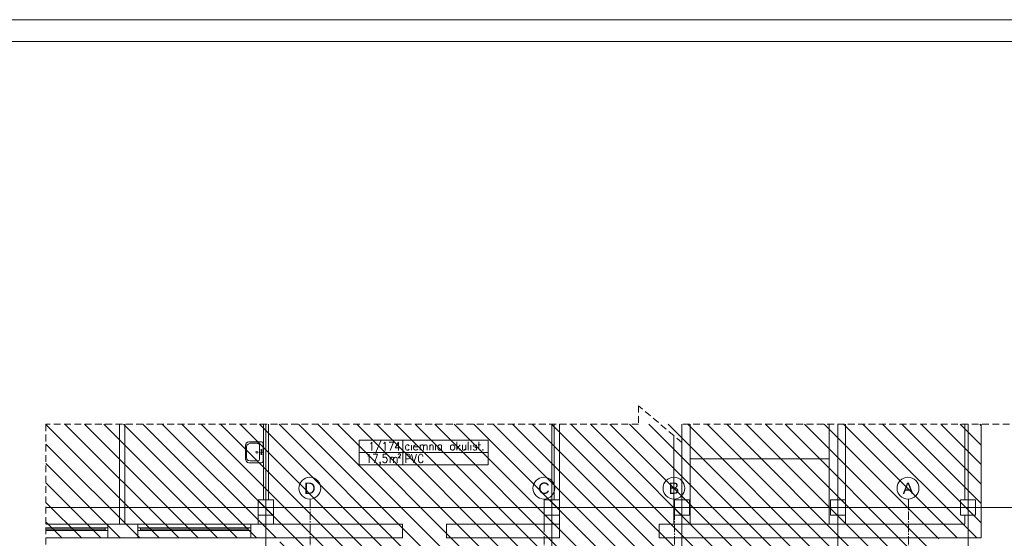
# Model space of a CAD drawing. Header units: millimetres. Extents: x -9409 to -3369, y -15007 to -6597.
# Tile 131 of 132: x -6800 to -4528, y -7794 to -6597. Entities that reach past the tile are written whole.
import ezdxf
from ezdxf.enums import TextEntityAlignment as Align

# ---------------------------------------------------------------- set-up
doc = ezdxf.new("R2010")
doc.units = ezdxf.units.MM
for name, pattern in [('ACAD_ISO02W100', [15, 12, -3]), ('CACHE2', [4.7625, 3.175, -1.5875]), ('CENTER2', [28.575, 19.05, -3.175, 3.175, -3.175])]:
    doc.linetypes.add(name, pattern=pattern)
for name, color, linetype, lineweight in [('sq_bud istn', 253, 'Continuous', 15), ('SQ_ISTN.Ściany', 140, 'Continuous', 35), ('SQ_Opisy', 7, 'Continuous', 18), ('SQ_Osie', 220, 'CENTER2', 9), ('SQ_ZAKRES_OPRACOWANIA', 7, 'ACAD_ISO02W100', 20)]:
    doc.layers.add(name, color=color, linetype=linetype, lineweight=lineweight)
doc.styles.get("Standard").update_dxf_attribs({"font": 'arial.ttf'})
pattern_1 = [(135, (-52710.16, -21414.304), (-22.45064, -22.45064), [])]

# ---------------------------------------------------------------- blocks, each defined once
blk = doc.blocks.new('stan projektowany')
at = {"layer": 'sq_bud istn'}
h = blk.add_hatch(dxfattribs=at)
h.set_pattern_fill('LINE', color=256, scale=10, angle=135)
h.set_pattern_definition(pattern_1)
h.paths.add_polyline_path([(-15144.6, 11515.6), (-15046.6, 11515.6), (-15046.6, 11778), (-17204.5, 11778), (-17204.5, 11515.6), (-16664.6, 11515.6), (-16668, 10408.7), (-17204.5, 10408.7), (-17204.5, 8874.3), (-16668, 8874.3), (-16668, 8504), (-16382.6, 8503.7), (-16382.9, 8841.2), (-16219.6, 8841.2), (-16219.6, 9267.6), (-16019.6, 9267.6), (-16019.6, 10563.1), (-15789.6, 10563.1), (-15789.6, 10483.6), (-15752.6, 10483.6), (-15144.6, 10483.6)])
h = blk.add_hatch(dxfattribs=at)
h.set_pattern_fill('LINE', color=256, scale=10, angle=135)
h.set_pattern_definition(pattern_1)
h.paths.add_polyline_path([(-16714.6, 11568.1), (-16679.6, 11568.1), (-16679.6, 11603.1), (-16714.6, 11603.1)])
h.paths.add_polyline_path([(-16054.6, 11568.1), (-16019.6, 11568.1), (-16019.6, 11603.1), (-16054.6, 11603.1)])
h.paths.add_polyline_path([(-15754.6, 11568.1), (-15719.6, 11568.1), (-15719.6, 11603.1), (-15754.6, 11603.1)])
h.paths.add_polyline_path([(-15394.6, 11568.1), (-15359.6, 11568.1), (-15359.6, 11603.1), (-15394.6, 11603.1)])
h.paths.add_polyline_path([(-15094.6, 11568.1), (-15059.6, 11568.1), (-15059.6, 11603.1), (-15094.6, 11603.1)])
for p, q in [((-17034.7, 11547.6), (-17034.7, 11778)), ((-17022.7, 11547.6), (-17022.7, 11778)), ((-16702.7, 11603.1), (-16702.7, 11778)), ((-16697.1, 11311.3), (-16697.1, 11778)), ((-16690.7, 11603.1), (-16690.7, 11778)), ((-16037.1, 11311.3), (-16037.1, 11778)), ((-16031.6, 11603.1), (-16031.6, 11778)), ((-16019.6, 11547.6), (-16019.6, 11778)), ((-15737.1, 11311.3), (-15737.1, 11778)), ((-15718.1, 11547.6), (-15718.1, 11778)), ((-15397.6, 11547.6), (-15397.6, 11778)), ((-15377.1, 11311.3), (-15377.1, 11778)), ((-15359.6, 11547.6), (-15359.6, 11778)), ((-15084.6, 11778), (-15084.6, 11603.5)), ((-15077.1, 11311.3), (-15077.1, 11778)), ((-15046.6, 11515.6), (-15046.6, 11778)), ((-15756.1, 11547.6), (-15756.1, 11751.6)), ((-14963, 11585.6), (-17204.5, 11585.6)), ((-16714.6, 11547.6), (-16714.6, 11568.1)), ((-16679.6, 11547.6), (-16679.6, 11568.1)), ((-16054.6, 11547.6), (-16054.6, 11568.1)), ((-15084.6, 11547.6), (-15084.6, 11568.8)), ((-17061.6, 11547.6), (-16992.6, 11547.6)), ((-17061.6, 11515.6), (-17061.6, 11547.6)), ((-16992.6, 11515.6), (-16992.6, 11547.6)), ((-16731.6, 11547.6), (-16381.5, 11547.6)), ((-16731.6, 11515.6), (-16731.6, 11547.6)), ((-16381.5, 11547.6), (-16381.5, 11515.6)), ((-16280, 11515.6), (-16280, 11547.6)), ((-16280, 11547.6), (-16019.6, 11547.6)), ((-16019.6, 11515.6), (-16019.6, 11547.6)), ((-15789.6, 11547.6), (-15084.6, 11547.6)), ((-15789.6, 11515.6), (-15789.6, 11547.6)), ((-17204.5, 11538.6), (-17067.6, 11538.6)), ((-17204.5, 11535.6), (-17067.6, 11535.6)), ((-17204.5, 11532.6), (-17067.6, 11532.6)), ((-16986.6, 11538.6), (-16737.6, 11538.6)), ((-16986.6, 11535.6), (-16737.6, 11535.6)), ((-16986.6, 11532.6), (-16737.6, 11532.6)), ((-16992.6, 11515.6), (-17061.6, 11515.6)), ((-16381.5, 11515.6), (-16731.6, 11515.6)), ((-16019.6, 11515.6), (-16280, 11515.6)), ((-15789.6, 11515.6), (-15046.6, 11515.6)), ((-15046.6, 11515.6), (-15789.6, 11515.6)), ((-15144.6, 11515.6), (-15789.6, 11515.6))]:
    blk.add_line(p, q, dxfattribs=at)
for points in [[(-16736.1, 11689), (-16739.5, 11689.8), (-16742.8, 11693.2), (-16743.7, 11697.4), (-16743.7, 11729.6), (-16742.8, 11733.8), (-16739.5, 11736.4), (-16736.1, 11737.2), (-16707.3, 11737.2), (-16704.8, 11736.4), (-16703.1, 11733.8), (-16703.1, 11693.2), (-16704.8, 11689.8), (-16707.3, 11689)], [(-16733.5, 11693.2), (-16737.8, 11694), (-16741.2, 11697.4), (-16742, 11700.8), (-16742, 11725.4), (-16741.2, 11729.6), (-16737.8, 11732.1), (-16733.5, 11733.8), (-16715.8, 11733.8), (-16712.4, 11732.1), (-16711.5, 11729.6), (-16711.5, 11697.4), (-16712.4, 11694), (-16715.8, 11693.2)], [(-16184.4, 11683.9), (-16184.4, 11741.4), (-16380.7, 11741.4), (-16481.4, 11741.4), (-16481.4, 11683.9), (-16380.7, 11683.9), (-16380.7, 11741.4), (-16380.7, 11683.9)], [(-16267.3, 11730.4), (-16269, 11729.6), (-16270.7, 11727.9), (-16270.7, 11720.3), (-16269, 11718.6), (-16267.3, 11717.7), (-16264.7, 11717.7), (-16263.9, 11718.6), (-16262.2, 11720.3), (-16261.4, 11722.8), (-16261.4, 11725.4), (-16262.2, 11727.9), (-16263.9, 11729.6), (-16264.7, 11730.4)], [(-16717.5, 11715.2), (-16719.1, 11714.4), (-16720, 11713.5), (-16719.1, 11711.8), (-16717.5, 11711), (-16715.8, 11711.8), (-16715.8, 11714.4)], [(-16707.3, 11719.4), (-16708.2, 11718.6), (-16709, 11717.7), (-16708.2, 11716.9), (-16706.5, 11716.9), (-16706.5, 11718.6)], [(-16707.3, 11715.2), (-16709, 11714.4), (-16709, 11711.8), (-16706.5, 11711.8), (-16705.6, 11713.5), (-16706.5, 11714.4)], [(-16707.3, 11709.3), (-16708.2, 11709.3), (-16709, 11708.4), (-16708.2, 11707.6), (-16706.5, 11707.6), (-16706.5, 11709.3)], [(-16196.2, 11719.4), (-16197.1, 11718.6), (-16196.2, 11717.7), (-16195.4, 11718.6)], [(-16714.6, 11568.1), (-16679.6, 11568.1), (-16679.6, 11603.1), (-16714.6, 11603.1)], [(-16054.6, 11568.1), (-16019.6, 11568.1), (-16019.6, 11603.1), (-16054.6, 11603.1)], [(-15754.6, 11568.1), (-15719.6, 11568.1), (-15719.6, 11603.1), (-15754.6, 11603.1)], [(-15394.6, 11568.1), (-15359.6, 11568.1), (-15359.6, 11603.1), (-15394.6, 11603.1)], [(-15094.6, 11568.1), (-15059.6, 11568.1), (-15059.6, 11603.1), (-15094.6, 11603.1)], [(-17061.6, 11532.6), (-17061.6, 11538.6), (-17067.6, 11538.6), (-17067.6, 11532.6)], [(-16986.6, 11532.6), (-16986.6, 11538.6), (-16992.6, 11538.6), (-16992.6, 11532.6)], [(-16731.6, 11532.6), (-16731.6, 11538.6), (-16737.6, 11538.6), (-16737.6, 11532.6)]]:
    blk.add_lwpolyline(points, close=True, dxfattribs=at)
for points in [[(-16456, 11733), (-16454.3, 11733.8), (-16452.6, 11736.4), (-16452.6, 11716.9)], [(-16431.5, 11739.7), (-16444.1, 11711)], [(-16425.5, 11733), (-16423.8, 11733.8), (-16422.1, 11736.4), (-16422.1, 11716.9)], [(-16410.3, 11716.9), (-16402.7, 11736.4), (-16412.8, 11736.4)], [(-16390.8, 11716.9), (-16390.8, 11736.4), (-16398.5, 11723.7), (-16387.4, 11723.7)], [(-16366.3, 11727.9), (-16368, 11729.6), (-16368.8, 11730.4), (-16371.4, 11730.4), (-16373.1, 11729.6), (-16373.9, 11727.9), (-16374.8, 11725.4), (-16374.8, 11722.8), (-16373.9, 11720.3), (-16373.1, 11718.6), (-16371.4, 11717.7), (-16368.8, 11717.7), (-16368, 11718.6), (-16366.3, 11720.3)], [(-16361.2, 11729.6), (-16361.2, 11717.7)], [(-16356.1, 11725.4), (-16346.8, 11725.4), (-16346.8, 11727.1), (-16347.7, 11728.7), (-16348.5, 11729.6), (-16350.2, 11730.4), (-16351.9, 11730.4), (-16353.6, 11729.6), (-16355.3, 11727.9), (-16356.1, 11725.4), (-16356.1, 11722.8), (-16355.3, 11720.3), (-16353.6, 11718.6), (-16351.9, 11717.7), (-16350.2, 11717.7), (-16348.5, 11718.6), (-16346.8, 11720.3)], [(-16340.9, 11730.4), (-16340.9, 11717.7)], [(-16340.9, 11727.1), (-16339.2, 11729.6), (-16337.5, 11730.4), (-16335, 11730.4), (-16334.1, 11729.6), (-16333.3, 11727.1), (-16333.3, 11717.7)], [(-16333.3, 11727.1), (-16330.7, 11729.6), (-16329.1, 11730.4), (-16327.4, 11730.4), (-16325.7, 11729.6), (-16324.8, 11727.1), (-16324.8, 11717.7)], [(-16318.9, 11730.4), (-16318.9, 11717.7)], [(-16318.9, 11727.1), (-16317.2, 11729.6), (-16315.5, 11730.4), (-16313, 11730.4), (-16312.1, 11729.6), (-16311.3, 11727.1), (-16311.3, 11717.7)], [(-16305.4, 11729.6), (-16305.4, 11717.7)], [(-16291.8, 11727.9), (-16292.7, 11729.6), (-16294.4, 11730.4), (-16296.9, 11730.4), (-16297.8, 11729.6), (-16299.4, 11727.9), (-16300.3, 11725.4), (-16300.3, 11722.8), (-16299.4, 11720.3), (-16297.8, 11718.6), (-16296.9, 11717.7), (-16294.4, 11717.7), (-16292.7, 11718.6), (-16291.8, 11720.3)], [(-16291.8, 11730.4), (-16291.8, 11717.7)], [(-16256.3, 11737.2), (-16256.3, 11717.7)], [(-16248.7, 11730.4), (-16256.3, 11721.1)], [(-16253.8, 11725.4), (-16248.7, 11717.7)], [(-16243.6, 11730.4), (-16243.6, 11718.6), (-16241.9, 11717.7), (-16239.4, 11717.7), (-16238.5, 11718.6), (-16236, 11721.1)], [(-16236, 11730.4), (-16236, 11717.7)], [(-16230.1, 11737.2), (-16230.1, 11717.7)], [(-16224.1, 11729.6), (-16224.1, 11717.7)], [(-16211.4, 11727.9), (-16211.4, 11729.6), (-16214, 11730.4), (-16216.5, 11730.4), (-16218.2, 11729.6), (-16219.1, 11727.9), (-16218.2, 11726.2), (-16216.5, 11725.4), (-16213.1, 11724.5), (-16211.4, 11722.8), (-16211.4, 11718.6), (-16214, 11717.7), (-16216.5, 11717.7), (-16218.2, 11718.6), (-16219.1, 11720.3)], [(-16207.2, 11730.4), (-16202.1, 11730.4)], [(-16205.5, 11737.2), (-16205.5, 11721.1), (-16204.7, 11718.6), (-16203, 11717.7), (-16201.3, 11717.7)], [(-16184.4, 11712.7), (-16380.7, 11712.7), (-16481.4, 11712.7)], [(-16461.9, 11704.2), (-16460.2, 11705.1), (-16458.5, 11708.4), (-16458.5, 11689)], [(-16446.7, 11689), (-16439.1, 11708.4), (-16449.2, 11708.4)], [(-16418.8, 11708.4), (-16426.4, 11708.4), (-16426.4, 11700), (-16426.4, 11700.8), (-16423.8, 11701.7), (-16421.3, 11701.7), (-16419.6, 11700.8), (-16417.9, 11699.1), (-16417.1, 11696.6), (-16417.1, 11694), (-16417.9, 11691.5), (-16419.6, 11689.8), (-16421.3, 11689), (-16423.8, 11689), (-16426.4, 11689.8), (-16426.4, 11690.7), (-16427.2, 11692.4)], [(-16410.3, 11701.7), (-16410.3, 11689)], [(-16410.3, 11698.3), (-16407.8, 11700.8), (-16406.9, 11701.7), (-16404.4, 11701.7), (-16402.7, 11700.8), (-16402.7, 11689)], [(-16402.7, 11698.3), (-16400.1, 11700.8), (-16398.5, 11701.7), (-16396.8, 11701.7), (-16395.1, 11700.8), (-16394.2, 11698.3), (-16394.2, 11689)], [(-16391.7, 11707.6), (-16390.8, 11708.4), (-16390.8, 11709.3), (-16387.4, 11709.3), (-16387.4, 11708.4), (-16386.6, 11707.6), (-16386.6, 11706.7), (-16387.4, 11705.9), (-16388.3, 11704.2), (-16391.7, 11700), (-16386.6, 11700)], [(-16373.9, 11689), (-16373.9, 11708.4), (-16368, 11708.4), (-16365.4, 11707.6), (-16364.6, 11706.7), (-16363.8, 11704.2), (-16363.8, 11701.7), (-16364.6, 11700), (-16365.4, 11699.1), (-16368, 11698.3), (-16373.9, 11698.3)], [(-16361.2, 11708.4), (-16355.3, 11689), (-16349.4, 11708.4)], [(-16335, 11703.4), (-16335, 11705.1), (-16336.7, 11707.6), (-16338.4, 11708.4), (-16340.9, 11708.4), (-16342.6, 11707.6), (-16344.3, 11705.1), (-16345.1, 11703.4), (-16345.1, 11693.2), (-16344.3, 11691.5), (-16342.6, 11689.8), (-16340.9, 11689), (-16338.4, 11689), (-16336.7, 11689.8), (-16335, 11691.5), (-16335, 11693.2)], [(-16432.3, 11689.8), (-16433.1, 11689), (-16434, 11689.8), (-16433.1, 11690.7), (-16432.3, 11689.8), (-16432.3, 11688.1), (-16433.1, 11686.4), (-16434, 11685.6)], [(-15397.8, 11698.3), (-15717.7, 11698.3)], [(-17061.6, 11547.6), (-17204.5, 11547.6)], [(-16731.6, 11547.6), (-16992.6, 11547.6)], [(-17061.6, 11515.6), (-17204.5, 11515.6)], [(-16731.6, 11515.6), (-16992.6, 11515.6)]]:
    blk.add_lwpolyline(points, dxfattribs=at)
at = {"layer": 'SQ_Osie'}
for p, q in [((-16594.6, 11604.9), (-16594.6, 6094.7)), ((-16054.6, 11604.9), (-16054.6, 6094.7)), ((-15754.6, 11604.9), (-15754.6, 6094.7)), ((-15214.6, 11604.9), (-15214.6, 6094.7))]:
    blk.add_line(p, q, dxfattribs=at)
at = {"layer": 'SQ_Osie', "linetype": 'ByBlock'}
for centre in [(-16595.6, 11630.2), (-16055.6, 11630.2), (-15755.6, 11630.2), (-15215.6, 11630.2)]:
    blk.add_circle(centre, 25.2, dxfattribs=at)
at = {"layer": 'SQ_ZAKRES_OPRACOWANIA', "linetype": 'CACHE2', "ltscale": 5}
blk.add_lwpolyline([(-14814.6, 11778), (-15737.1, 11778), (-15737.1, 11735.4), (-15837.1, 11820.5), (-15837.1, 11778), (-17204.5, 11778), (-17204.5, 11035.8), (-17162, 11035.8), (-17247.1, 10935.8), (-17204.5, 10935.8), (-17204.5, 9500.9), (-17162, 9500.9), (-17247.1, 9400.9), (-17204.5, 9400.9), (-17204.5, 8139.9), (-18379.8, 8139.9), (-18379.8, 8097.4), (-18479.8, 8182.5), (-18479.8, 8139.9), (-19419.6, 8139.9), (-19419.6, 5921)], dxfattribs=at)
at = {"layer": 'SQ_Osie'}
for s, p in [('D', (-16595.6, 11630.2)), ('C', (-16055.6, 11630.2)), ('B', (-15755.6, 11630.2)), ('A', (-15215.6, 11630.2))]:
    blk.add_text(s, height=26, dxfattribs=at).set_placement(p, align=Align.MIDDLE_CENTER)

msp = doc.modelspace()

# ---------------------------------------------------------------- linework, layer by layer
at = {"layer": 'SQ_Opisy', "color": 7, "lineweight": 9, "true_color": 0xf7f7f7}
msp.add_lwpolyline([(-9408.9, -15007.5), (-3368.9, -15007.5), (-3368.9, -6597.5), (-9408.9, -6597.5)], close=True, dxfattribs=at)
at = {"layer": 'SQ_Opisy', "lineweight": 9}
msp.add_lwpolyline([(-9208.9, -14957.5), (-3418.9, -14957.5), (-3418.9, -6647.5), (-9208.9, -6647.5)], close=True, dxfattribs=at)

# ---------------------------------------------------------------- block references
at = {"layer": 'SQ_ISTN.Ściany'}
msp.add_blockref('stan projektowany', (10465, -19308.6), dxfattribs=at)

doc.saveas('drawing.dxf')
